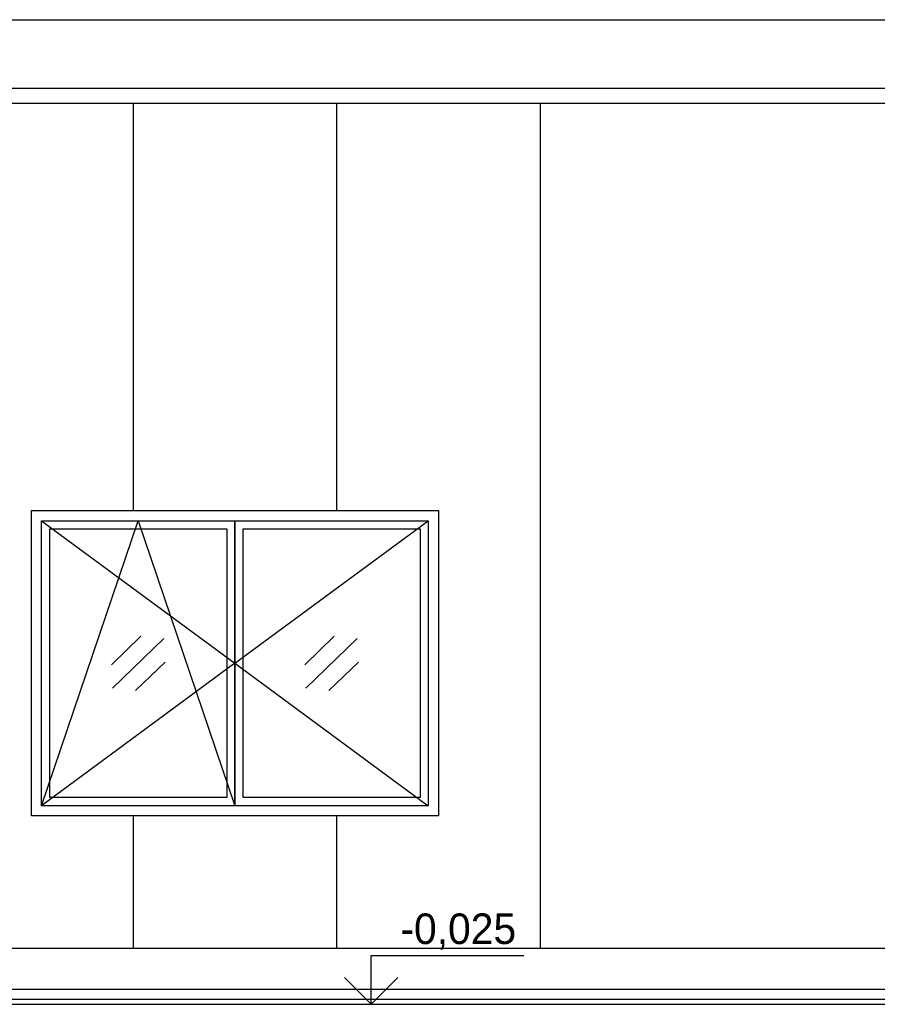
# Model space of a CAD drawing. Header units: millimetres. Extents: x 161070 to 520640, y 9197 to 248394.
# Tile 2 of 137: x 188840 to 193054, y 9197 to 14033. Entities that reach past the tile are written whole.
import ezdxf
from ezdxf.enums import TextEntityAlignment as Align

# ---------------------------------------------------------------- set-up
doc = ezdxf.new("R2010")
doc.units = ezdxf.units.MM
doc.header["$LTSCALE"] = 10
doc.styles.add('laplan N', font='txt')

msp = doc.modelspace()

# ---------------------------------------------------------------- linework, layer by layer
for p, q in [((187447.2, 14032.9), (205997.2, 14032.9)), ((187397.2, 13697.2), (206147.2, 13697.2)), ((187397.2, 13622.2), (206147.2, 13622.2)), ((189397.2, 13622.2), (189397.2, 11621.6)), ((190397.2, 13622.2), (190397.2, 11621.6)), ((191397.2, 13622.2), (191397.2, 9471.6)), ((188897.2, 11621.6), (190897.2, 11621.6)), ((188897.2, 10121.6), (188897.2, 11621.6)), ((190897.2, 11621.6), (190897.2, 10121.6)), ((188947.2, 11571.6), (189897.2, 11571.6)), ((188947.2, 10171.6), (188947.2, 11571.6)), ((188947.2, 11571.6), (189897.2, 10871.6)), ((188947.2, 10171.6), (189422.2, 11571.6)), ((189422.2, 11571.6), (189897.2, 10171.6)), ((189897.2, 11571.6), (190847.2, 11571.6)), ((189897.2, 10171.6), (189897.2, 11571.6)), ((189897.2, 11571.6), (189897.2, 10171.6)), ((189897.2, 10871.6), (190847.2, 11571.6)), ((190847.2, 11571.6), (190847.2, 10171.6)), ((188987.2, 11531.6), (189857.2, 11531.6)), ((188987.2, 10211.6), (188987.2, 11531.6)), ((189857.2, 11531.6), (189857.2, 10211.6)), ((189937.2, 11531.6), (190807.2, 11531.6)), ((189937.2, 10211.6), (189937.2, 11531.6)), ((190807.2, 11531.6), (190807.2, 10211.6)), ((189290.4, 10864), (189434.4, 11004.8)), ((189295.6, 10749), (189548.7, 10994.2)), ((190240.4, 10864), (190384.4, 11004.8)), ((190245.6, 10749), (190498.7, 10994.2)), ((189897.2, 10871.6), (188947.2, 10171.6)), ((189408.9, 10737.9), (189554, 10877.7)), ((189897.2, 10871.6), (190847.2, 10171.6)), ((190358.9, 10737.9), (190504, 10877.7)), ((189857.2, 10211.6), (188987.2, 10211.6)), ((190807.2, 10211.6), (189937.2, 10211.6)), ((189897.2, 10171.6), (188947.2, 10171.6)), ((190847.2, 10171.6), (189897.2, 10171.6)), ((190897.2, 10121.6), (188897.2, 10121.6)), ((189397.2, 10121.6), (189397.2, 9471.6)), ((190397.2, 10121.6), (190397.2, 9471.6)), ((187672.2, 9471.6), (205822.2, 9471.6)), ((187397.2, 9271.6), (206697.2, 9271.6)), ((187397.2, 9221.6), (214520, 9221.6))]:
    msp.add_line(p, q)
at = {"color": 253}
for p, q in [((190566.7, 9196.6), (190566.7, 9436.6)), ((190566.7, 9436.6), (190566.7, 9436.6)), ((190566.7, 9436.6), (191316.7, 9436.6)), ((190435.5, 9327.9), (190566.7, 9196.6)), ((190566.7, 9196.6), (190698, 9327.9)), ((186647.2, 9196.6), (215270, 9196.6))]:
    msp.add_line(p, q, dxfattribs=at)

# ---------------------------------------------------------------- texts
at = {"color": 253, "style": 'laplan N'}
msp.add_text('-0,025', height=150, dxfattribs=at).set_placement((191279.2, 9642.8), align=Align.TOP_RIGHT)

doc.saveas('drawing.dxf')
